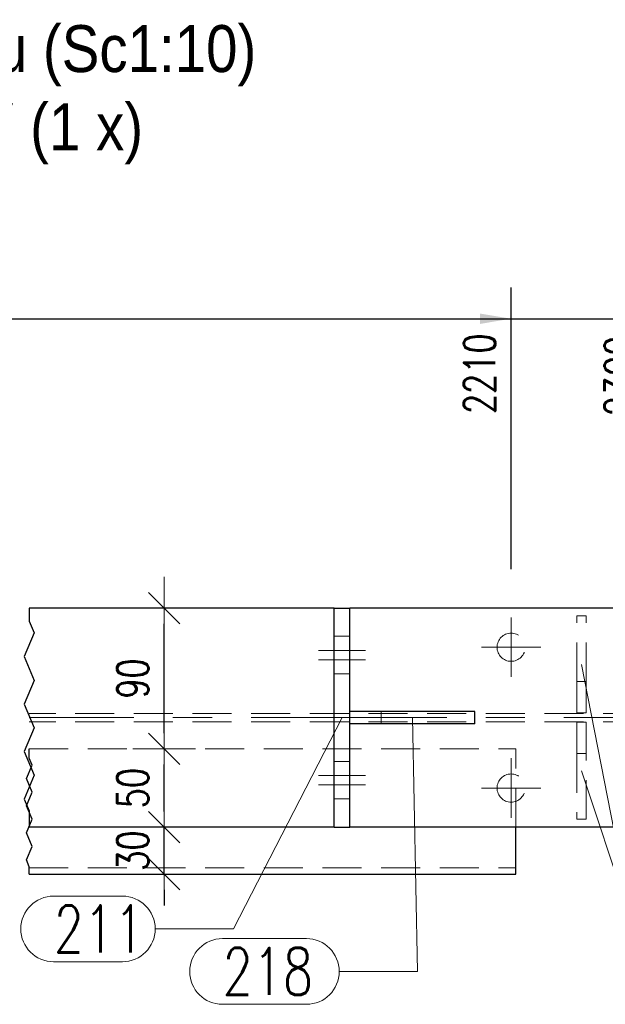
# Model space of a CAD drawing. Header units: millimetres. Extents: x -139 to 714, y 11567 to 12237.
# Tile 25 of 45: x -20 to 18, y 11977 to 12040. Entities that reach past the tile are written whole.
import ezdxf

# ---------------------------------------------------------------- set-up
doc = ezdxf.new("R2010")
doc.units = ezdxf.units.MM
doc.header["$LTSCALE"] = 10
doc.linetypes.add('HIDDEN', pattern=[0.375, 0.25, -0.125])
doc.linetypes.add('MITTE', pattern=[2, 1.25, -0.25, 0.25, -0.25])
doc.layers.get('Defpoints').update_dxf_attribs({"color": 1})
for name, color, linetype, lineweight in [('PS_Bolt', 4, 'Continuous', 13), ('PS_DIM', 4, 'Continuous', 13), ('PS_Hidden', 2, 'HIDDEN', 9), ('PS_Mid', 5, 'MITTE', 15), ('PS_Pos', 1, 'Continuous', 15), ('PS_Shape', 161, 'Continuous', 30), ('PS_SOLID', 7, 'Continuous', 30), ('PS_TEXT', 3, 'Continuous', 18)]:
    doc.layers.add(name, color=color, linetype=linetype, lineweight=lineweight)
doc.styles.add('gil', font='txt', dxfattribs={"width": 0.9})
doc.styles.add('simplex', font='simplex.shx', dxfattribs={"width": 0.75})
doc.dimstyles.new('1_10_GŁ_DS1-LS10', dxfattribs={"dimtxt": 2, "dimasz": 2, "dimexe": 2, "dimexo": 5, "dimgap": 1, "dimtad": 1, "dimjust": 4, "dimdec": 0, "dimlfac": 10, "dimtxsty": 'simplex', "dimblk1": 'NONE', "dimsah": 1, "dimcen": 2, "dimclrd": 256, "dimclre": 256, "dimclrt": 3, "dimadec": 1, "dimazin": 0, "dimtfac": 1, "dimtdec": 0, "dimtmove": 2, "dimatfit": 3, "dimfxl": 1, "dimarcsym": 0})
doc.dimstyles.new('1_10_PRZ', dxfattribs={"dimtxt": 2, "dimasz": 1, "dimexe": 2, "dimexo": 5, "dimgap": 1, "dimtad": 1, "dimdec": 0, "dimlfac": 10, "dimtxsty": 'simplex', "dimblk": 'dimznak', "dimcen": 2, "dimse1": 1, "dimse2": 1, "dimclrt": 3, "dimadec": 1, "dimazin": 0, "dimtfac": 1, "dimtdec": 0, "dimtix": 1, "dimtmove": 2, "dimatfit": 3, "dimldrblk": 'dim-grot', "dimfxl": 1, "dimarcsym": 0})

# ---------------------------------------------------------------- blocks, each defined once
blk = doc.blocks.new('*D71')
at = {"layer": 'Defpoints', "color": 0, "transparency": 16777216}
for p in [(11.561, 12021.134), (11.561, 12000.134), (-55.079, 11988.634)]:
    blk.add_point(p, dxfattribs=at)
at = {"layer": 'PS_DIM', "lineweight": -2, "transparency": 16777216}
for p, q in [((-55.079, 11993.634), (-55.079, 12023.134)), ((11.561, 12005.134), (11.561, 12023.134)), ((-55.079, 12021.134), (9.561, 12021.134))]:
    blk.add_line(p, q, dxfattribs=at)
at = {"layer": 'PS_DIM', "transparency": 16777216}
blk.add_solid([(9.561, 12021.467), (9.561, 12020.8), (11.561, 12021.134)], dxfattribs=at)
at = {"layer": 'PS_DIM', "color": 3, "transparency": 16777216, "insert": (9.541, 12017.614), "char_height": 2, "attachment_point": 5, "rotation": 90, "style": 'simplex'}
blk.add_mtext('2210', dxfattribs=at)
blk = doc.blocks.new('_None')
blk = doc.blocks.new('*D72')
at = {"layer": 'Defpoints', "color": 0, "transparency": 16777216}
for p in [(20.561, 12021.134), (20.561, 12000.134), (-55.079, 11988.634)]:
    blk.add_point(p, dxfattribs=at)
at = {"layer": 'PS_DIM', "lineweight": -2, "transparency": 16777216}
for p, q in [((-55.079, 11993.634), (-55.079, 12023.134)), ((20.561, 12005.134), (20.561, 12023.134)), ((-55.079, 12021.134), (18.561, 12021.134))]:
    blk.add_line(p, q, dxfattribs=at)
at = {"layer": 'PS_DIM', "transparency": 16777216}
blk.add_solid([(18.561, 12021.467), (18.561, 12020.8), (20.561, 12021.134)], dxfattribs=at)
at = {"layer": 'PS_DIM', "color": 3, "transparency": 16777216, "insert": (18.541, 12017.471), "char_height": 2, "attachment_point": 5, "rotation": 90, "style": 'simplex'}
blk.add_mtext('2300', dxfattribs=at)
blk = doc.blocks.new('*D73')
at = {"layer": 'Defpoints', "color": 0, "transparency": 16777216}
for p in [(63.432, 12021.134), (63.432, 11994.534), (-55.079, 11988.634)]:
    blk.add_point(p, dxfattribs=at)
at = {"layer": 'PS_DIM', "lineweight": -2, "transparency": 16777216}
for p, q in [((-55.079, 11993.634), (-55.079, 12023.134)), ((63.432, 11999.534), (63.432, 12023.134)), ((-55.079, 12021.134), (61.432, 12021.134))]:
    blk.add_line(p, q, dxfattribs=at)
at = {"layer": 'PS_DIM', "transparency": 16777216}
blk.add_solid([(61.432, 12021.467), (61.432, 12020.8), (63.432, 12021.134)], dxfattribs=at)
at = {"layer": 'PS_DIM', "color": 3, "transparency": 16777216, "insert": (61.412, 12017.507), "char_height": 2, "attachment_point": 5, "rotation": 90, "style": 'simplex'}
blk.add_mtext('2729', dxfattribs=at)
blk = doc.blocks.new('*D74')
at = {"layer": 'Defpoints', "color": 0, "transparency": 16777216}
for p in [(111.442, 12021.134), (111.442, 12007.634), (-55.079, 11988.634)]:
    blk.add_point(p, dxfattribs=at)
at = {"layer": 'PS_DIM', "lineweight": -2, "transparency": 16777216}
for p, q in [((-55.079, 11993.634), (-55.079, 12023.134)), ((111.442, 12012.634), (111.442, 12023.134)), ((-55.079, 12021.134), (109.442, 12021.134))]:
    blk.add_line(p, q, dxfattribs=at)
at = {"layer": 'PS_DIM', "transparency": 16777216}
blk.add_solid([(109.442, 12021.467), (109.442, 12020.8), (111.442, 12021.134)], dxfattribs=at)
at = {"layer": 'PS_DIM', "color": 3, "transparency": 16777216, "insert": (109.422, 12017.471), "char_height": 2, "attachment_point": 5, "rotation": 90, "style": 'simplex'}
blk.add_mtext('4292', dxfattribs=at)
blk = doc.blocks.new('*D75')
at = {"layer": 'Defpoints', "color": 0, "transparency": 16777216}
for p in [(131.442, 12021.134), (131.442, 12007.634), (-55.079, 11988.634)]:
    blk.add_point(p, dxfattribs=at)
at = {"layer": 'PS_DIM', "lineweight": -2, "transparency": 16777216}
for p, q in [((-55.079, 11993.634), (-55.079, 12023.134)), ((131.442, 12012.634), (131.442, 12023.134)), ((-55.079, 12021.134), (129.442, 12021.134))]:
    blk.add_line(p, q, dxfattribs=at)
at = {"layer": 'PS_DIM', "transparency": 16777216}
blk.add_solid([(129.442, 12021.467), (129.442, 12020.8), (131.442, 12021.134)], dxfattribs=at)
at = {"layer": 'PS_DIM', "color": 3, "transparency": 16777216, "insert": (129.422, 12017.471), "char_height": 2, "attachment_point": 5, "rotation": 90, "style": 'simplex'}
blk.add_mtext('4492', dxfattribs=at)
blk = doc.blocks.new('*D76')
at = {"layer": 'Defpoints', "color": 0, "transparency": 16777216}
for p in [(309.617, 12021.134), (309.617, 11994.534), (-55.079, 11988.634)]:
    blk.add_point(p, dxfattribs=at)
at = {"layer": 'PS_DIM', "lineweight": -2, "transparency": 16777216}
for p, q in [((-55.079, 11993.634), (-55.079, 12023.134)), ((309.617, 11999.534), (309.617, 12023.134)), ((-55.079, 12021.134), (307.617, 12021.134))]:
    blk.add_line(p, q, dxfattribs=at)
at = {"layer": 'PS_DIM', "transparency": 16777216}
blk.add_solid([(307.617, 12021.467), (307.617, 12020.8), (309.617, 12021.134)], dxfattribs=at)
at = {"layer": 'PS_DIM', "color": 3, "transparency": 16777216, "insert": (307.597, 12017.471), "char_height": 2, "attachment_point": 5, "rotation": 90, "style": 'simplex'}
blk.add_mtext('8605', dxfattribs=at)
blk = doc.blocks.new('*D77')
at = {"layer": 'Defpoints', "color": 0, "transparency": 16777216}
for p in [(338.35, 12021.134), (338.35, 12007.634), (-55.079, 11988.634)]:
    blk.add_point(p, dxfattribs=at)
at = {"layer": 'PS_DIM', "lineweight": -2, "transparency": 16777216}
for p, q in [((-55.079, 11993.634), (-55.079, 12023.134)), ((338.35, 12012.634), (338.35, 12023.134)), ((-55.079, 12021.134), (336.35, 12021.134))]:
    blk.add_line(p, q, dxfattribs=at)
at = {"layer": 'PS_DIM', "transparency": 16777216}
blk.add_solid([(336.35, 12021.467), (336.35, 12020.8), (338.35, 12021.134)], dxfattribs=at)
at = {"layer": 'PS_DIM', "color": 3, "transparency": 16777216, "insert": (336.33, 12017.471), "char_height": 2, "attachment_point": 5, "rotation": 90, "style": 'simplex'}
blk.add_mtext('8892', dxfattribs=at)
blk = doc.blocks.new('*D78')
at = {"layer": 'Defpoints', "color": 0, "transparency": 16777216}
for p in [(354.024, 12021.134), (354.024, 12000.134), (-55.079, 11988.634)]:
    blk.add_point(p, dxfattribs=at)
at = {"layer": 'PS_DIM', "lineweight": -2, "transparency": 16777216}
for p, q in [((-55.079, 11993.634), (-55.079, 12023.134)), ((354.024, 12005.134), (354.024, 12023.134)), ((-55.079, 12021.134), (352.024, 12021.134))]:
    blk.add_line(p, q, dxfattribs=at)
at = {"layer": 'PS_DIM', "transparency": 16777216}
blk.add_solid([(352.024, 12021.467), (352.024, 12020.8), (354.024, 12021.134)], dxfattribs=at)
at = {"layer": 'PS_DIM', "color": 3, "transparency": 16777216, "insert": (352.004, 12017.507), "char_height": 2, "attachment_point": 5, "rotation": 90, "style": 'simplex'}
blk.add_mtext('9049', dxfattribs=at)
blk = doc.blocks.new('*D79')
at = {"layer": 'Defpoints', "color": 0, "transparency": 16777216}
for p in [(363.024, 12021.134), (363.024, 12000.134), (-55.079, 11988.634)]:
    blk.add_point(p, dxfattribs=at)
at = {"layer": 'PS_DIM', "lineweight": -2, "transparency": 16777216}
for p, q in [((-55.079, 11993.634), (-55.079, 12023.134)), ((363.024, 12005.134), (363.024, 12023.134)), ((-55.079, 12021.134), (361.024, 12021.134))]:
    blk.add_line(p, q, dxfattribs=at)
at = {"layer": 'PS_DIM', "transparency": 16777216}
blk.add_solid([(361.024, 12021.467), (361.024, 12020.8), (363.024, 12021.134)], dxfattribs=at)
at = {"layer": 'PS_DIM', "color": 3, "transparency": 16777216, "insert": (361.004, 12017.649), "char_height": 2, "attachment_point": 5, "rotation": 90, "style": 'simplex'}
blk.add_mtext('9139', dxfattribs=at)
blk = doc.blocks.new('*D80')
at = {"layer": 'Defpoints', "color": 0, "transparency": 16777216}
for p in [(368.679, 12021.134), (368.679, 12007.634), (-55.079, 11988.634)]:
    blk.add_point(p, dxfattribs=at)
at = {"layer": 'PS_DIM', "lineweight": -2, "transparency": 16777216}
for p, q in [((-55.079, 11993.634), (-55.079, 12023.134)), ((368.679, 12012.634), (368.679, 12023.134)), ((-55.079, 12021.134), (366.679, 12021.134))]:
    blk.add_line(p, q, dxfattribs=at)
at = {"layer": 'PS_DIM', "transparency": 16777216}
blk.add_solid([(366.679, 12021.467), (366.679, 12020.8), (368.679, 12021.134)], dxfattribs=at)
at = {"layer": 'PS_DIM', "color": 3, "transparency": 16777216, "insert": (366.659, 12017.649), "char_height": 2, "attachment_point": 5, "rotation": 90, "style": 'simplex'}
blk.add_mtext('9196', dxfattribs=at)
blk = doc.blocks.new('*D81')
at = {"layer": 'Defpoints', "color": 0, "transparency": 16777216}
for p in [(466.626, 12021.134), (466.626, 12002.634), (-55.079, 11988.634)]:
    blk.add_point(p, dxfattribs=at)
at = {"layer": 'PS_DIM', "lineweight": -2, "transparency": 16777216}
for p, q in [((-55.079, 11993.634), (-55.079, 12023.134)), ((466.626, 12007.634), (466.626, 12023.134)), ((-55.079, 12021.134), (464.626, 12021.134))]:
    blk.add_line(p, q, dxfattribs=at)
at = {"layer": 'PS_DIM', "transparency": 16777216}
blk.add_solid([(464.626, 12021.467), (464.626, 12020.8), (466.626, 12021.134)], dxfattribs=at)
at = {"layer": 'PS_DIM', "color": 3, "transparency": 16777216, "insert": (464.606, 12017.042), "char_height": 2, "attachment_point": 5, "rotation": 90, "style": 'simplex'}
blk.add_mtext('12015', dxfattribs=at)
blk = doc.blocks.new('dimznak')
at = {"color": 0}
for points in [[(0, 2), (0, -2)], [(-2, 0), (2, 0)]]:
    blk.add_lwpolyline(points, dxfattribs=at)
at = {"color": 2}
blk.add_lwpolyline([(1, 1), (-1, -1)], dxfattribs=at)
blk = doc.blocks.new('*D92')
at = {"layer": 'Defpoints', "color": 0, "transparency": 16777216}
for p in [(-10.627, 11988.634), (-10.129, 11988.634), (-10.129, 11985.634)]:
    blk.add_point(p, dxfattribs=at)
at = {"layer": 'PS_DIM', "color": 0, "lineweight": -2, "transparency": 16777216}
for p, q in [((-10.627, 11989.634), (-10.627, 11990.634)), ((-10.627, 11985.634), (-10.627, 11988.634)), ((-10.627, 11984.634), (-10.627, 11983.634))]:
    blk.add_line(p, q, dxfattribs=at)
for p, rotation in [((-10.627, 11988.634), 270), ((-10.627, 11985.634), 90)]:
    blk.add_blockref('dimznak', p, dxfattribs=dict(at, rotation=rotation))
at = {"layer": 'PS_DIM', "color": 3, "transparency": 16777216, "insert": (-12.627, 11987.134), "char_height": 2, "attachment_point": 5, "rotation": 90, "style": 'simplex'}
blk.add_mtext('30', dxfattribs=at)
blk = doc.blocks.new('dim-grot')
blk.add_hatch(color=256).paths.add_polyline_path([(0, 0), (-2, 0.5), (-2, -0.5)])
blk.add_lwpolyline([(0, 0), (-2, 0.5), (-2, -0.5), (0, 0)])
blk = doc.blocks.new('*D93')
at = {"layer": 'Defpoints', "color": 0, "transparency": 16777216}
for p in [(-10.853, 11993.634), (-10.627, 11993.634), (-10.129, 11988.634)]:
    blk.add_point(p, dxfattribs=at)
at = {"layer": 'PS_DIM', "color": 0, "lineweight": -2, "transparency": 16777216}
blk.add_line((-10.627, 11989.634), (-10.627, 11992.634), dxfattribs=at)
for p, rotation in [((-10.627, 11993.634), 90), ((-10.627, 11988.634), 270)]:
    blk.add_blockref('dimznak', p, dxfattribs=dict(at, rotation=rotation))
at = {"layer": 'PS_DIM', "color": 3, "transparency": 16777216, "insert": (-12.627, 11991.134), "char_height": 2, "attachment_point": 5, "rotation": 90, "style": 'simplex'}
blk.add_mtext('50', dxfattribs=at)
blk = doc.blocks.new('*D94')
at = {"layer": 'Defpoints', "color": 0, "transparency": 16777216}
for p in [(-10.627, 12002.634), (-10.401, 12002.634), (-10.853, 11993.634)]:
    blk.add_point(p, dxfattribs=at)
at = {"layer": 'PS_DIM', "color": 0, "lineweight": -2, "transparency": 16777216}
blk.add_line((-10.627, 11994.634), (-10.627, 12001.634), dxfattribs=at)
for p, rotation in [((-10.627, 12002.634), 90), ((-10.627, 11993.634), 270)]:
    blk.add_blockref('dimznak', p, dxfattribs=dict(at, rotation=rotation))
at = {"layer": 'PS_DIM', "color": 3, "transparency": 16777216, "insert": (-12.627, 11998.134), "char_height": 2, "attachment_point": 5, "rotation": 90, "style": 'simplex'}
blk.add_mtext('90', dxfattribs=at)
blk = doc.blocks.new('*X294')
at = {"color": 3, "style": 'gil', "width": 0.9}
for s, p in [('RZ.193 Widok z przodu (Sc1:10)', (-57.104, 12036.901)), ('RYGIEL SZCZYTOWY (1 x)', (-57.104, 12031.901))]:
    blk.add_text(s, height=3, dxfattribs=at).set_placement(p)
blk = doc.blocks.new('*X302')
at = {"color": 4, "linetype": 'Continuous'}
blk.add_line((11.561, 12000.134), (11.561, 12000.134), dxfattribs=at)
blk.add_line((11.561, 12000.134), (11.561, 12000.134), dxfattribs=at)
blk.add_line((11.561, 12000.134), (11.561, 12000.134), dxfattribs=at)
blk.add_line((11.561, 12000.134), (11.561, 12000.134), dxfattribs=at)
blk.add_line((11.561, 12000.134), (11.561, 12000.134), dxfattribs=at)
blk = doc.blocks.new('*X304')
at = {"color": 4, "linetype": 'Continuous'}
blk.add_line((11.561, 11991.134), (11.561, 11991.134), dxfattribs=at)
blk.add_line((11.561, 11991.134), (11.561, 11991.134), dxfattribs=at)
blk.add_line((11.561, 11991.134), (11.561, 11991.134), dxfattribs=at)
blk.add_line((11.561, 11991.134), (11.561, 11991.134), dxfattribs=at)
blk.add_line((11.561, 11991.134), (11.561, 11991.134), dxfattribs=at)
blk = doc.blocks.new('*X307')
at = {"color": 1}
for p, q in [((-19.25, 12002.634), (-19.25, 12001.81)), ((-19.25, 12001.81), (-18.93, 12001.052)), ((-18.93, 12001.052), (-19.571, 11999.535)), ((-19.571, 11999.535), (-18.93, 11998.018)), ((-18.93, 11998.018), (-19.571, 11996.5)), ((-19.571, 11996.5), (-18.93, 11994.983)), ((-18.93, 11994.983), (-19.571, 11993.466)), ((-19.571, 11993.466), (-18.93, 11991.949)), ((-19.25, 11993.039), (-19.25, 11993.634)), ((-19.067, 11992.606), (-19.25, 11993.039)), ((-19.434, 11991.739), (-19.067, 11992.606)), ((-18.93, 11991.949), (-19.571, 11990.432)), ((-19.067, 11990.872), (-19.434, 11991.739)), ((-19.434, 11990.005), (-19.067, 11990.872)), ((-19.571, 11990.432), (-19.25, 11989.674)), ((-19.067, 11989.138), (-19.434, 11990.005)), ((-19.25, 11989.674), (-19.25, 11988.634)), ((-19.434, 11988.271), (-19.067, 11989.138)), ((-19.067, 11987.405), (-19.434, 11988.271)), ((-19.434, 11986.538), (-19.067, 11987.405)), ((-19.25, 11986.104), (-19.434, 11986.538)), ((-19.25, 11985.634), (-19.25, 11986.104))]:
    blk.add_line(p, q, dxfattribs=at)
at = {"layer": 'PS_Hidden', "color": 2, "linetype": 'HIDDEN'}
for p, q in [((15.761, 12002.134), (16.361, 12002.134)), ((15.761, 11997.934), (15.761, 12002.134)), ((16.361, 11997.934), (16.361, 12002.134)), ((1.25, 12000.834), (0.25, 12000.834)), ((1.25, 11998.434), (0.25, 11998.434)), ((15.761, 11997.934), (16.361, 11997.934)), ((15.761, 11995.934), (15.761, 11997.934)), ((16.361, 11997.934), (16.361, 11995.934)), ((87.442, 11995.909), (-19.25, 11995.909)), ((3.25, 11995.234), (3.25, 11996.034)), ((16.361, 11995.934), (15.761, 11995.934)), ((87.442, 11995.359), (-19.25, 11995.359)), ((15.761, 11993.334), (15.761, 11995.334)), ((15.761, 11995.334), (16.361, 11995.334)), ((16.361, 11995.334), (16.361, 11993.334)), ((-19.25, 11993.634), (11.854, 11993.634)), ((11.854, 11988.634), (11.854, 11993.634)), ((15.761, 11993.334), (15.761, 11989.134)), ((16.361, 11993.334), (15.761, 11993.334)), ((16.361, 11989.134), (16.361, 11993.334)), ((1.25, 11992.834), (0.25, 11992.834)), ((1.25, 11990.434), (0.25, 11990.434)), ((15.761, 11989.134), (16.361, 11989.134)), ((-19.25, 11986.034), (11.854, 11986.034))]:
    blk.add_line(p, q, dxfattribs=at)
at = {"layer": 'PS_Hidden', "color": 2, "extrusion": (0, 0, -1)}
for centre in [(-11.561, 12000.134), (-11.561, 11991.134)]:
    blk.add_circle(centre, 0.9, dxfattribs=at)
at = {"layer": 'PS_Mid', "color": 5, "linetype": 'MITTE'}
for p, q in [((11.561, 12002.034), (11.561, 11998.234)), ((2.25, 11999.934), (-0.75, 11999.934)), ((2.25, 11999.934), (-0.75, 11999.934)), ((13.461, 12000.134), (9.661, 12000.134)), ((2.25, 11999.334), (-0.75, 11999.334)), ((2.25, 11999.334), (-0.75, 11999.334)), ((87.442, 11995.634), (-19.25, 11995.634)), ((11.561, 11993.034), (11.561, 11989.234)), ((2.25, 11991.934), (-0.75, 11991.934)), ((2.25, 11991.934), (-0.75, 11991.934)), ((2.25, 11991.334), (-0.75, 11991.334)), ((2.25, 11991.334), (-0.75, 11991.334)), ((13.461, 11991.134), (9.661, 11991.134))]:
    blk.add_line(p, q, dxfattribs=at)
at = {"layer": 'PS_SOLID', "color": 7, "linetype": 'Continuous'}
for p, q in [((0.25, 12002.634), (-19.25, 12002.634)), ((0.25, 11988.634), (0.25, 12002.634)), ((0.25, 12002.634), (1.25, 12002.634)), ((1.25, 11988.634), (1.25, 12002.634)), ((87.442, 12002.634), (1.25, 12002.634)), ((9.25, 11996.034), (1.25, 11996.034)), ((9.25, 11995.234), (9.25, 11996.034)), ((9.25, 11995.234), (1.25, 11995.234)), ((0.25, 11988.634), (-19.25, 11988.634)), ((0.25, 11988.634), (1.25, 11988.634)), ((87.442, 11988.634), (1.25, 11988.634)), ((11.854, 11985.634), (11.854, 11988.634)), ((-19.25, 11985.634), (11.854, 11985.634))]:
    blk.add_line(p, q, dxfattribs=at)
blk = doc.blocks.new('*X315')
at = {"color": 1}
for p, q in [((0.75, 11995.634), (-6.195, 11982.126)), ((-17.688, 11984.226), (-13.295, 11984.226)), ((-11.195, 11982.126), (-6.195, 11982.126)), ((-17.688, 11980.026), (-13.295, 11980.026))]:
    blk.add_line(p, q, dxfattribs=at)
for centre, start, end in [((-17.688, 11982.126), 90, 270), ((-13.295, 11982.126), 270, 90)]:
    blk.add_arc(centre, 2.1, start, end, dxfattribs=at)
at = {"color": 2, "style": 'simplex', "width": 0.75}
blk.add_text('211', height=3, dxfattribs=at).set_placement((-17.688, 11980.626))
blk = doc.blocks.new('*X316')
at = {"color": 1}
for p, q in [((5.25, 11995.634), (5.569, 11979.409)), ((-6.888, 11981.509), (-1.531, 11981.509)), ((0.569, 11979.409), (5.569, 11979.409)), ((-6.888, 11977.309), (-1.531, 11977.309))]:
    blk.add_line(p, q, dxfattribs=at)
for centre, start, end in [((-6.888, 11979.409), 90, 270), ((-1.531, 11979.409), 270, 90)]:
    blk.add_arc(centre, 2.1, start, end, dxfattribs=at)
at = {"color": 2, "style": 'simplex', "width": 0.75}
blk.add_text('218', height=3, dxfattribs=at).set_placement((-6.888, 11977.909))
blk = doc.blocks.new('*X319')
at = {"color": 1}
for p, q in [((16.061, 11999.034), (19.288, 11982.497)), ((26.388, 11984.597), (32.173, 11984.597)), ((19.288, 11982.497), (24.288, 11982.497)), ((26.388, 11980.397), (32.173, 11980.397))]:
    blk.add_line(p, q, dxfattribs=at)
for centre, start, end in [((26.388, 11982.497), 90, 270), ((32.173, 11982.497), 270, 90)]:
    blk.add_arc(centre, 2.1, start, end, dxfattribs=at)
at = {"color": 2, "style": 'simplex', "width": 0.75}
blk.add_text('220', height=3, dxfattribs=at).set_placement((26.388, 11980.997))
blk = doc.blocks.new('*X320')
at = {"color": 1}
for p, q in [((16.061, 11992.234), (19.288, 11982.497)), ((26.388, 11984.597), (32.173, 11984.597)), ((19.288, 11982.497), (24.288, 11982.497)), ((26.388, 11980.397), (32.173, 11980.397))]:
    blk.add_line(p, q, dxfattribs=at)
for centre, start, end in [((26.388, 11982.497), 90, 270), ((32.173, 11982.497), 270, 90)]:
    blk.add_arc(centre, 2.1, start, end, dxfattribs=at)
at = {"color": 2, "style": 'simplex', "width": 0.75}
blk.add_text('220', height=3, dxfattribs=at).set_placement((26.388, 11980.997))

msp = doc.modelspace()

# ---------------------------------------------------------------- block references
at = {"layer": 'PS_Bolt', "color": 4}
for name in ['*X302', '*X304']:
    msp.add_blockref(name, (0, 0), dxfattribs=at)
at = {"layer": 'PS_Pos'}
for name in ['*X319', '*X315', '*X316', '*X320']:
    msp.add_blockref(name, (0, 0), dxfattribs=at)
at = {"layer": 'PS_Shape', "color": 6}
msp.add_blockref('*X307', (0, 0), dxfattribs=at)
at = {"layer": 'PS_TEXT'}
msp.add_blockref('*X294', (0, 0), dxfattribs=at)

# ---------------------------------------------------------------- dimensions: what is measured, and where the dimension line sits
at = {"layer": 'PS_DIM'}
for base, p2, text, picture, middle in [((11.561, 12021.134), (11.561, 12000.134), '2210', '*D71', (9.541, 12017.614)), ((20.561, 12021.134), (20.561, 12000.134), '2300', '*D72', (18.541, 12017.471)), ((63.432, 12021.134), (63.432, 11994.534), '2729', '*D73', (61.412, 12017.507)), ((111.442, 12021.134), (111.442, 12007.634), '4292', '*D74', (109.422, 12017.471)), ((131.442, 12021.134), (131.442, 12007.634), '4492', '*D75', (129.422, 12017.471)), ((309.617, 12021.134), (309.617, 11994.534), '8605', '*D76', (307.597, 12017.471)), ((338.35, 12021.134), (338.35, 12007.634), '8892', '*D77', (336.33, 12017.471)), ((354.024, 12021.134), (354.024, 12000.134), '9049', '*D78', (352.004, 12017.507)), ((363.024, 12021.134), (363.024, 12000.134), '9139', '*D79', (361.004, 12017.649)), ((368.679, 12021.134), (368.679, 12007.634), '9196', '*D80', (366.659, 12017.649)), ((466.626, 12021.134), (466.626, 12002.634), '12015', '*D81', (464.606, 12017.042))]:
    dim = msp.add_linear_dim(base=base, p1=(-55.079, 11988.634), p2=p2, text=text, dimstyle='1_10_GŁ_DS1-LS10', dxfattribs=at)
    dim.commit()
    dim.dimension.update_dxf_attribs({"geometry": picture, "text_midpoint": middle, "dimtype": 128, "text_rotation": 90})
for base, p1, p2, picture, middle in [((-10.627, 12002.634), (-10.853, 11993.634), (-10.401, 12002.634), '*D94', (-12.627, 11998.134)), ((-10.627, 11993.634), (-10.129, 11988.634), (-10.853, 11993.634), '*D93', (-12.627, 11991.134)), ((-10.627, 11988.634), (-10.129, 11985.634), (-10.129, 11988.634), '*D92', (-12.627, 11987.134))]:
    dim = msp.add_linear_dim(base=base, p1=p1, p2=p2, angle=90, dimstyle='1_10_PRZ', dxfattribs=at)
    dim.commit()
    dim.dimension.update_dxf_attribs({"geometry": picture, "text_midpoint": middle})

doc.saveas('drawing.dxf')
